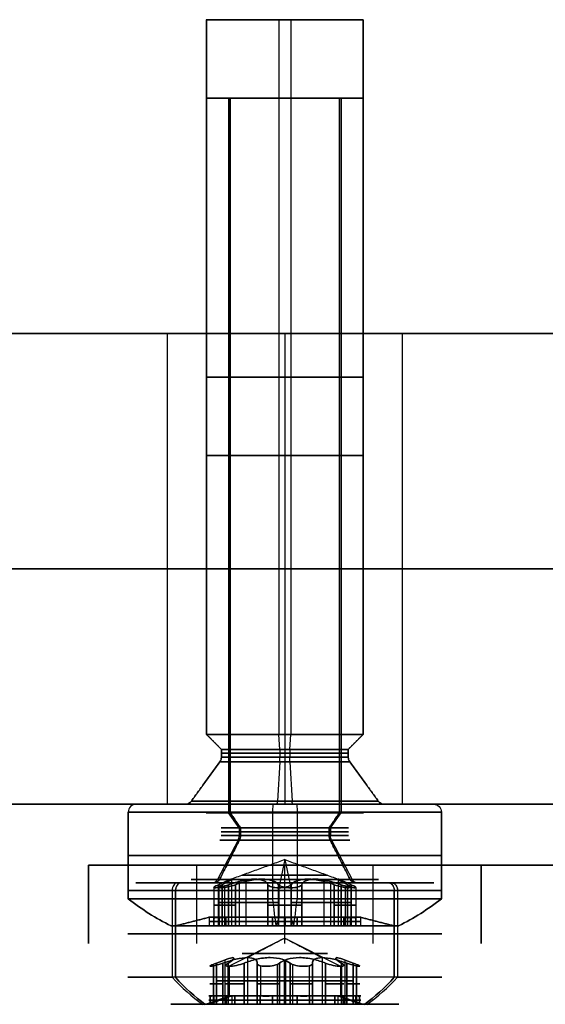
# Model space of a CAD drawing. Header units: millimetres. Extents: x -250 to 250, y -226 to 214.
# Tile 172 of 240: x 17 to 30, y -159 to -134. Entities that reach past the tile are written whole.
import ezdxf

# ---------------------------------------------------------------- set-up
doc = ezdxf.new("R2010")
doc.units = ezdxf.units.MM
doc.layers.add('Livello 01', color=7, linetype='Continuous')

# ---------------------------------------------------------------- blocks, each defined once
blk = doc.blocks.new('MCP139A01_04_configurazione K-ARRAY')
at = {"layer": 'Livello 01', "color": 254, "true_color": 0xcad1ee}
for p, q in [((74.2, 109.85, 2), (74.2, 109.85)), ((74.2, 105.35, 2), (74.2, 105.35)), ((74.2, 39.85, 2), (74.2, 39.85)), ((74.2, 35.35, 2), (74.2, 35.35)), ((79.2, 0), (0.843, 0)), ((79.2, 0), (79.2, 0, 2)), ((74.2, -35.15, 2), (74.2, -35.15)), ((74.2, -39.65, 2), (74.2, -39.65)), ((74.2, -105.15, 2), (74.2, -105.15)), ((74.2, -109.65, 2), (74.2, -109.65))]:
    blk.add_line(p, q, dxfattribs=at)
at = {"layer": 'Livello 01', "color": 254, "true_color": 0xcad1ee, "extrusion": (0, 0, -1)}
for centre, start, end in [((-69.2, 115), 90, 180), ((-69.2, -115), 180, 270)]:
    blk.add_arc(centre, 10, start, end, dxfattribs=at)
at = {"layer": 'Livello 01', "color": 254, "true_color": 0xcad1ee}
for centre, start, end in [((74.2, 107.6), 0, 180), ((74.2, 107.6), 180, 0), ((74.2, 37.6), 0, 180), ((74.2, 37.6), 180, 0), ((74.2, -37.4), 0, 180), ((74.2, -37.4), 180, 0), ((74.2, -107.4), 0, 180), ((74.2, -107.4), 180, 0)]:
    blk.add_arc(centre, 2.25, start, end, dxfattribs=at)
for points in [[(-69.2, 125), (69.2, 125)], [(69.2, 125), (69.2, 125, 2)], [(79.2, 115), (79.2, -115)], [(79.2, 115, 2), (79.2, 115)], [(71.95, 107.6, 2), (71.95, 107.6)], [(76.45, 107.6), (76.45, 107.6, 2)], [(71.95, 37.6, 2), (71.95, 37.6)], [(76.45, 37.6), (76.45, 37.6, 2)], [(71.95, -37.4, 2), (71.95, -37.4)], [(76.45, -37.4), (76.45, -37.4, 2)], [(71.95, -107.4, 2), (71.95, -107.4)], [(76.45, -107.4), (76.45, -107.4, 2)], [(79.2, -115), (79.2, -115, 2)], [(69.2, -125), (-69.2, -125)], [(69.2, -125, 2), (69.2, -125)]]:
    blk.add_open_spline(points, degree=1, dxfattribs=at)
blk = doc.blocks.new('MCA139A01_04_MCA139A01VBS_05')
at = {"layer": 'Livello 01', "rotation": 360}
blk.add_blockref('MCP139A01_04_configurazione K-ARRAY', (0, 0), dxfattribs=at)
blk = doc.blocks.new('MCP141A18_01')
at = {"layer": 'Livello 01', "color": 253, "true_color": 0x999999}
blk.add_line((36, 100, 6), (36, -100, 6), dxfattribs=at)
for points in [[(36, 100), (36, -100)], [(36, -100, 12), (36, 100, 12)]]:
    blk.add_open_spline(points, degree=1, dxfattribs=at)
blk = doc.blocks.new('MCP141A19_02')
at = {"layer": 'Livello 01', "color": 253, "true_color": 0x999999}
for p, q in [((-100, 132, 6), (100, 132, 6)), ((-74.2, 110.4, 12), (-74.2, 110.4)), ((-74.2, 104.4, 12), (-74.2, 104.4)), ((-74.2, 40.4, 12), (-74.2, 40.4)), ((-74.2, 34.4, 12), (-74.2, 34.4)), ((-67.5, -20.75, 12), (-100, -20.75, 12)), ((-67.5, -20.75), (-100, -20.75)), ((-74.2, -34.4, 12), (-74.2, -34.4)), ((-74.2, -40.4, 12), (-74.2, -40.4)), ((-74.2, -104.4, 12), (-74.2, -104.4)), ((-74.2, -110.4, 12), (-74.2, -110.4)), ((100, -173.5, 6), (-100, -173.5, 6))]:
    blk.add_line(p, q, dxfattribs=at)
for centre, start, end in [((-74.2, 107.4, 12), 0, 180), ((-74.2, 107.4), 0, 180), ((-74.2, 107.4), 180, 0), ((-74.2, 37.4, 12), 0, 180), ((-74.2, 37.4), 0, 180), ((-74.2, 37.4), 180, 0), ((-74.2, -37.4, 12), 0, 180), ((-74.2, -37.4), 0, 180), ((-74.2, -37.4), 180, 0), ((-74.2, -107.4, 12), 0, 180), ((-74.2, -107.4), 0, 180), ((-74.2, -107.4), 180, 0)]:
    blk.add_arc(centre, 3, start, end, dxfattribs=at)
at = {"layer": 'Livello 01', "color": 253, "true_color": 0x999999, "extrusion": (0, 0, -1)}
for centre, start, end in [((74.2, 107.4, -6), 0, 180), ((74.2, 107.4, -12), 180, 0), ((74.2, 107.4, -6), 180, 0), ((74.2, 37.4, -6), 0, 180), ((74.2, 37.4, -12), 180, 0), ((74.2, 37.4, -6), 180, 0), ((74.2, -37.4, -6), 0, 180), ((74.2, -37.4, -12), 180, 0), ((74.2, -37.4, -6), 180, 0), ((74.2, -107.4, -6), 0, 180), ((74.2, -107.4, -12), 180, 0), ((74.2, -107.4, -6), 180, 0)]:
    blk.add_arc(centre, 3, start, end, dxfattribs=at)
at = {"layer": 'Livello 01', "color": 253, "true_color": 0x999999}
for points in [[(-100, 132, 12), (100, 132, 12)], [(-100, 132), (100, 132)], [(-77.2, 107.4, 12), (-77.2, 107.4)], [(-71.2, 107.4), (-71.2, 107.4, 12)], [(-77.2, 37.4, 12), (-77.2, 37.4)], [(-71.2, 37.4), (-71.2, 37.4, 12)], [(-77.2, -37.4, 12), (-77.2, -37.4)], [(-71.2, -37.4), (-71.2, -37.4, 12)], [(-77.2, -107.4, 12), (-77.2, -107.4)], [(-71.2, -107.4), (-71.2, -107.4, 12)], [(100, -173.5, 12), (-100, -173.5, 12)], [(100, -173.5), (-100, -173.5)]]:
    blk.add_open_spline(points, degree=1, dxfattribs=at)
blk = doc.blocks.new('VTM04X20BTIN0')
at = {"layer": 'Livello 01', "color": 250, "true_color": 0x333333}
for p, q in [((0, 4, 0.2), (0, 4, 2.41)), ((0, 2.55), (0, 3.8)), ((0, 2.787, 3.1), (0, 2.908, 3.1)), ((0, 1.975, 2.891), (0, 2.787, 3.1)), ((0, 1.66, -1.082), (0, 2.388, -0.082)), ((0, 1.621, -1.4), (0, 2, -1.779)), ((0, 2, -20), (0, 2, -1.779)), ((0, -2, -20), (0, 2, -20)), ((0, 1.975, 2.131), (0, 1.975, 2.891)), ((0, 0, 1.412), (0, 1.975, 2.131)), ((-0.875, 1.101, 3.1), (-0.875, 1.726, 3.1)), ((0, 1.621, -1.4), (0, 1.621, -1.2)), ((0.875, 1.101, 3.1), (0.875, 1.726, 3.1)), ((-1.268, 1.463, 3.1), (-0.396, 1.463, 3.1)), ((0.396, 1.463, 3.1), (1.268, 1.463, 3.1)), ((-1.451, 1.137, 2.083), (-1.451, 1.137, 3.1)), ((-1.082, 1.074, 1.967), (-1.082, 1.074, 3.1)), ((1.082, 1.074, 1.967), (1.082, 1.074, 3.1)), ((1.451, 1.137, 2.083), (1.451, 1.137, 3.1)), ((-1.752, -0.823, 3.1), (-1.752, 0.823, 3.1)), ((-1.751, 0.837, 2.118), (-1.751, 0.837, 2.882)), ((1.751, 0.837, 2.118), (1.751, 0.837, 2.882)), ((1.65, -0.613, 3.1), (1.65, 0.613, 3.1)), ((0, 0, 1.412), (0, -1.975, 2.131)), ((2.55, 0), (3.8, 0)), ((2.787, 0, 3.1), (2.908, 0, 3.1)), ((-3.8, 0), (-2.55, 0)), ((-2.908, 0, 3.1), (-2.787, 0, 3.1)), ((-2, 0, -20), (2, 0, -20)), ((-1.936, 0, 2.881), (-1.936, 0, 3.1)), ((-1.936, 0, 3.1), (-1.364, 0, 3.1)), ((1.364, 0, 3.1), (1.935, 0, 3.1)), ((-1.751, -0.838, 2.118), (-1.751, -0.838, 2.882)), ((1.751, -0.838, 2.118), (1.751, -0.838, 2.882)), ((-1.451, -1.138, 2.083), (-1.451, -1.138, 3.1)), ((-1.082, -1.074, 1.967), (-1.082, -1.074, 3.1)), ((-0.875, -1.726, 3.1), (-0.875, -1.101, 3.1)), ((0.875, -1.726, 3.1), (0.875, -1.101, 3.1)), ((1.082, -1.074, 1.967), (1.082, -1.074, 3.1)), ((1.451, -1.138, 2.083), (1.451, -1.138, 3.1)), ((-1.268, -1.463, 3.1), (-0.396, -1.463, 3.1)), ((0.396, -1.463, 3.1), (1.268, -1.463, 3.1)), ((0, -1.621, -1.4), (0, -2, -1.779)), ((0, -1.621, -1.4), (0, -1.621, -1.2)), ((0, -1.66, -1.082), (0, -2.388, -0.082)), ((0, -1.975, 2.891), (0, -2.787, 3.1)), ((0, -1.975, 2.131), (0, -1.975, 2.891)), ((0, -2, -20), (0, -2, -1.779)), ((0, -3.8), (0, -2.55)), ((0, -2.908, 3.1), (0, -2.787, 3.1)), ((0, -4, 0.2), (0, -4, 2.41))]:
    blk.add_line(p, q, dxfattribs=at)
for centre, radius, start, end in [((0, 0, 0.2), 4, 0, 180), ((0, 0, 2.41), 4, 90, 180), ((0, 0, 1.305), 4, 0, 180), ((0, 0), 3.8, 0, 180), ((0, 0), 2.55, 0, 180), ((0, 0, -1.779), 2, 0, 180), ((0, 0, -20), 2, 0, 180), ((0, 0, -10.889), 2, 0, 180), ((0, 0, 2.881), 1.935, 94.7362, 145.2638), ((0, 0, 2.991), 1.936, 94.7362, 145.2638), ((0, 1.675, 2.575), 0.3, 10.4154, 169.5846), ((0, 0, 2.881), 1.935, 34.7362, 85.2638), ((0, 0, 2.991), 1.936, 34.7362, 85.2638), ((0, 0, -1.082), 1.66, 0, 180), ((0, 0, -1.4), 1.621, 0, 180), ((0, 0, -1.3), 1.621, 0, 180), ((0, 0, -1.2), 1.621, 0, 180), ((-1.082, 1.874, 2.504), 0.8, 250.4154, 349.5846), ((1.082, 1.874, 2.504), 0.8, 190.4154, 289.5846), ((-1.451, 0.837, 2.575), 0.3, 70.4154, 229.5846), ((0, 0, 1.808), 1.086, 0, 180), ((1.451, 0.837, 2.575), 0.3, 310.4154, 109.5846), ((0, 0, 2.881), 1.935, 154.7362, 180), ((0, 0, 2.991), 1.936, 154.7362, 205.2638), ((0, 0, 2.881), 1.935, 360, 25.2638), ((0, 0, 2.991), 1.936, 0, 25.2638), ((-2.164, 0, 2.504), 0.8, 0, 49.5846), ((2.164, 0, 2.504), 0.8, 130.4154, 180), ((0, 0, 0.2), 4, 180, 0), ((0, 0, 1.305), 4, 180, 0), ((0, 0), 3.8, 180, 0), ((0, 0), 2.55, 180, 0), ((0, 0), 2.55, 180, 0), ((0, 0, -10.889), 2, 180, 0), ((0, 0, -1.082), 1.66, 180, 0), ((0, 0, -1.3), 1.621, 180, 0), ((0, 0, 1.808), 1.086, 180, 0), ((0, 0, 2.881), 1.936, 334.7362, 0), ((0, 0, 2.991), 1.936, 334.7362, 0), ((0, 0, 2.41), 4, 180, 270), ((0, 0, -20), 2, 180, 0), ((0, 0, 2.881), 1.935, 180, 205.2638), ((-2.164, 0, 2.504), 0.8, 310.4154, 0), ((2.164, 0, 2.504), 0.8, 180, 229.5846), ((-1.451, -0.838, 2.575), 0.3, 130.4154, 289.5846), ((1.451, -0.838, 2.575), 0.3, 250.4154, 49.5846), ((0, 0, 2.881), 1.936, 214.7362, 265.2638), ((0, 0, 2.991), 1.936, 214.7362, 265.2638), ((-1.082, -1.874, 2.504), 0.8, 10.4154, 109.5846), ((0, 0, 2.881), 1.936, 274.7362, 325.2638), ((0, 0, 2.991), 1.936, 274.7362, 325.2638), ((1.082, -1.874, 2.504), 0.8, 70.4154, 169.5846), ((0, -1.675, 2.575), 0.3, 190.4154, 349.5846)]:
    blk.add_arc(centre, radius, start, end, dxfattribs=at)
at = {"layer": 'Livello 01', "color": 250, "true_color": 0x333333, "extrusion": (-1, 0, 0)}
for centre, radius, start, end in [((0, -2.713), 6.5, 116.5761, 127.9799), ((0, -2.713), 6.5, 116.5761, 127.9799), ((1.821, -1.2), 0.2, 143.9126, 180), ((2.55, -0.2), 0.2, 90, 143.9126), ((0, -2.713), 6.5, 52.0201, 63.4239), ((0, -2.713), 6.5, 52.0201, 63.4239), ((3.8, 0.2), 0.2, 270, 0)]:
    blk.add_arc(centre, radius, start, end, dxfattribs=at)
at = {"layer": 'Livello 01', "color": 250, "true_color": 0x333333, "extrusion": (0, 0, -1)}
for centre, radius, start, end in [((0, 0, -2.41), 4, 90, 180), ((0, 0, -3.1), 2.908, 270, 90), ((0, 0, -3.1), 2.787, 360, 180), ((0, 0, -3.1), 2.908, 90, 270), ((0, 0), 2.55, 360, 180), ((0, 0, 0.082), 2.388, 360, 180), ((0, 0, -3.1), 1.935, 34.7362, 85.2638), ((0, 1.675, -3.1), 0.3, 10.4154, 57.8119), ((0, 1.675, -3.1), 0.3, 122.1881, 169.5846), ((0, 0, -3.1), 1.935, 94.7362, 145.2638), ((0, 0, 1.2), 1.621, 360, 180), ((1.082, 1.874, -3.1), 0.8, 190.4154, 289.5846), ((-1.082, 1.874, -3.1), 0.8, 250.4154, 349.5846), ((1.451, 0.837, -3.1), 0.3, 62.1881, 109.5846), ((-1.451, 0.837, -3.1), 0.3, 70.4154, 117.8119), ((0, 0, -3.1), 1.935, 334.7362, 25.2638), ((1.451, 0.837, -3.1), 0.3, 310.4154, 357.8119), ((-1.451, 0.837, -3.1), 0.3, 182.1881, 229.5846), ((0, 0, -3.1), 1.935, 154.7362, 180), ((2.164, 0, -3.1), 0.8, 130.4154, 180), ((-2.164, 0, -3.1), 0.8, 360, 49.5846), ((0, 0, -3.1), 2.787, 180, 360), ((0, 0, 0.082), 2.388, 180, 360), ((0, 0, 1.779), 2, 180, 360), ((0, 0, 1.2), 1.621, 180, 360), ((0, 0, 1.4), 1.621, 180, 360), ((0, 0, -2.41), 4, 180, 270), ((0, 0, -3.1), 1.936, 180, 205.2638), ((2.164, 0, -3.1), 0.8, 180, 229.5846), ((-2.164, 0, -3.1), 0.8, 310.4154, 0), ((1.451, -0.838, -3.1), 0.3, 2.1881, 49.5846), ((-1.451, -0.838, -3.1), 0.3, 130.4154, 177.8119), ((1.451, -0.838, -3.1), 0.3, 250.4154, 297.8119), ((0, 0, -3.1), 1.936, 274.7362, 325.2638), ((1.082, -1.874, -3.1), 0.8, 70.4154, 169.5846), ((0, 0, -3.1), 1.936, 214.7362, 265.2638), ((-1.082, -1.874, -3.1), 0.8, 10.4154, 109.5846), ((-1.451, -0.838, -3.1), 0.3, 242.1881, 289.5846), ((0, -1.675, -3.1), 0.3, 302.1881, 349.5846), ((0, -1.675, -3.1), 0.3, 190.4154, 237.8119)]:
    blk.add_arc(centre, radius, start, end, dxfattribs=at)
at = {"layer": 'Livello 01', "color": 250, "true_color": 0x333333, "extrusion": (1, 0, 0)}
for centre, start, end in [((3.8, 0.2), 270, 0), ((2.55, -0.2), 90, 143.9126), ((1.821, -1.2), 143.9126, 180)]:
    blk.add_arc(centre, 0.2, start, end, dxfattribs=at)
at = {"layer": 'Livello 01', "color": 250, "true_color": 0x333333, "extrusion": (0, -1, 0)}
for centre, radius, start, end in [((0, -2.713), 6.5, 116.5761, 127.9799), ((1.821, -1.2), 0.2, 143.9126, 180), ((2.55, -0.2), 0.2, 90, 143.9126), ((0, -2.713), 6.5, 52.0201, 63.4239), ((3.8, 0.2), 0.2, 270, 360), ((-2.55, -0.2), 0.2, 36.0874, 90), ((-1.821, -1.2), 0.2, 0, 36.0874)]:
    blk.add_arc(centre, radius, start, end, dxfattribs=at)
at = {"layer": 'Livello 01', "color": 250, "true_color": 0x333333, "extrusion": (0, 1, 0)}
blk.add_arc((3.8, 0.2), 0.2, 270, 0, dxfattribs=at)
at = {"layer": 'Livello 01', "color": 250, "true_color": 0x333333}
for points, knots in [([(0.295, 1.729, 2.051), (0.283, 1.796, 2.074), (0.247, 1.858, 2.094), (0.141, 1.949, 2.123), (0.071, 1.975, 2.131), (-0.072, 1.975, 2.131), (-0.141, 1.949, 2.123), (-0.248, 1.858, 2.094), (-0.283, 1.796, 2.074), (-0.295, 1.729, 2.051)], [0, 0, 0, 0, 0.2175552, 0.2175552, 0.4351104, 0.4351104, 0.6526656, 0.6526656, 0.8702209, 0.8702209, 0.8702209, 0.8702209]), ([(-0.16, 1.929, 2.881), (-0.112, 1.959, 2.888), (-0.056, 1.975, 2.891), (0.056, 1.975, 2.891), (0.112, 1.959, 2.888), (0.16, 1.929, 2.881)], [0, 0, 0, 0, 0.1712364, 0.1712364, 0.3424729, 0.3424729, 0.3424729, 0.3424729]), ([(-1.35, 1.12, 2.051), (-1.244, 1.082, 2.012), (-1.13, 1.067, 1.977), (-0.898, 1.087, 1.924), (-0.782, 1.123, 1.908), (-0.579, 1.241, 1.909), (-0.49, 1.323, 1.925), (-0.359, 1.512, 1.977), (-0.315, 1.618, 2.012), (-0.295, 1.729, 2.051)], [-1.432609, -1.432609, -1.432609, -1.432609, -1.074457, -1.074457, -0.716305, -0.716305, -0.358152, -0.358152, 0, 0, 0, 0]), ([(0.295, 1.729, 2.051), (0.315, 1.618, 2.012), (0.359, 1.512, 1.977), (0.492, 1.321, 1.924), (0.581, 1.239, 1.908), (0.785, 1.122, 1.909), (0.901, 1.086, 1.925), (1.13, 1.067, 1.977), (1.244, 1.082, 2.012), (1.35, 1.12, 2.051)], [-1.432609, -1.432609, -1.432609, -1.432609, -1.074457, -1.074457, -0.716305, -0.716305, -0.358152, -0.358152, 0, 0, 0, 0]), ([(-1.35, 1.12, 2.051), (-1.414, 1.143, 2.074), (-1.486, 1.143, 2.094), (-1.617, 1.097, 2.123), (-1.675, 1.049, 2.131), (-1.746, 0.925, 2.131), (-1.758, 0.852, 2.123), (-1.733, 0.714, 2.094), (-1.697, 0.653, 2.074), (-1.645, 0.609, 2.051)], [0, 0, 0, 0, 0.2175552, 0.2175552, 0.4351104, 0.4351104, 0.6526656, 0.6526656, 0.8702209, 0.8702209, 0.8702209, 0.8702209]), ([(-1.75, 0.826, 2.881), (-1.753, 0.882, 2.888), (-1.739, 0.939, 2.891), (-1.683, 1.036, 2.891), (-1.64, 1.077, 2.888), (-1.591, 1.103, 2.881)], [0, 0, 0, 0, 0.1712364, 0.1712364, 0.3424729, 0.3424729, 0.3424729, 0.3424729]), ([(1.645, 0.609, 2.051), (1.697, 0.653, 2.074), (1.733, 0.715, 2.094), (1.758, 0.852, 2.123), (1.746, 0.926, 2.131), (1.674, 1.05, 2.131), (1.617, 1.097, 2.123), (1.485, 1.144, 2.094), (1.414, 1.143, 2.074), (1.35, 1.12, 2.051)], [0, 0, 0, 0, 0.2175552, 0.2175552, 0.4351104, 0.4351104, 0.6526656, 0.6526656, 0.8702209, 0.8702209, 0.8702209, 0.8702209]), ([(1.591, 1.103, 2.881), (1.64, 1.077, 2.888), (1.682, 1.036, 2.891), (1.738, 0.939, 2.891), (1.753, 0.882, 2.888), (1.75, 0.826, 2.881)], [0, 0, 0, 0, 0.1712364, 0.1712364, 0.3424729, 0.3424729, 0.3424729, 0.3424729]), ([(-1.364, 0, 1.909), (-1.364, 0.118, 1.909), (-1.391, 0.236, 1.925), (-1.489, 0.444, 1.977), (-1.559, 0.536, 2.012), (-1.645, 0.609, 2.051)], [-0.7162915, -0.7162915, -0.7162915, -0.7162915, -0.3581457, -0.3581457, 0, 0, 0, 0]), ([(1.645, 0.609, 2.051), (1.559, 0.536, 2.012), (1.489, 0.445, 1.977), (1.39, 0.235, 1.924), (1.364, 0.117, 1.909), (1.364, 0, 1.909)], [-0.7163168, -0.7163168, -0.7163168, -0.7163168, -0.3581584, -0.3581584, 0, 0, 0, 0]), ([(-1.645, -0.609, 2.051), (-1.559, -0.536, 2.012), (-1.489, -0.445, 1.977), (-1.39, -0.235, 1.924), (-1.364, -0.117, 1.909), (-1.364, 0, 1.909)], [-0.7163168, -0.7163168, -0.7163168, -0.7163168, -0.3581584, -0.3581584, 0, 0, 0, 0]), ([(1.364, 0, 1.909), (1.364, -0.118, 1.909), (1.391, -0.236, 1.925), (1.489, -0.444, 1.977), (1.559, -0.536, 2.012), (1.645, -0.609, 2.051)], [-0.7162915, -0.7162915, -0.7162915, -0.7162915, -0.3581457, -0.3581457, 0, 0, 0, 0]), ([(-1.35, -1.12, 2.051), (-1.414, -1.143, 2.074), (-1.485, -1.144, 2.094), (-1.617, -1.097, 2.123), (-1.674, -1.05, 2.131), (-1.746, -0.926, 2.131), (-1.758, -0.852, 2.123), (-1.733, -0.715, 2.094), (-1.697, -0.653, 2.074), (-1.645, -0.609, 2.051)], [-0.8702209, -0.8702209, -0.8702209, -0.8702209, -0.6526656, -0.6526656, -0.4351104, -0.4351104, -0.2175552, -0.2175552, 0, 0, 0, 0]), ([(1.645, -0.609, 2.051), (1.697, -0.653, 2.074), (1.733, -0.714, 2.094), (1.758, -0.852, 2.123), (1.746, -0.925, 2.131), (1.675, -1.049, 2.131), (1.617, -1.097, 2.123), (1.486, -1.143, 2.094), (1.414, -1.143, 2.074), (1.35, -1.12, 2.051)], [-0.8702209, -0.8702209, -0.8702209, -0.8702209, -0.6526656, -0.6526656, -0.4351104, -0.4351104, -0.2175552, -0.2175552, 0, 0, 0, 0]), ([(-1.75, -0.826, 2.881), (-1.753, -0.882, 2.888), (-1.738, -0.939, 2.891), (-1.682, -1.036, 2.891), (-1.64, -1.077, 2.888), (-1.591, -1.103, 2.881)], [-0.3424729, -0.3424729, -0.3424729, -0.3424729, -0.1712364, -0.1712364, 0, 0, 0, 0]), ([(1.591, -1.103, 2.881), (1.64, -1.077, 2.888), (1.683, -1.036, 2.891), (1.739, -0.939, 2.891), (1.753, -0.882, 2.888), (1.75, -0.826, 2.881)], [-0.3424729, -0.3424729, -0.3424729, -0.3424729, -0.1712364, -0.1712364, 0, 0, 0, 0]), ([(-0.295, -1.729, 2.051), (-0.315, -1.618, 2.012), (-0.359, -1.512, 1.977), (-0.492, -1.321, 1.924), (-0.581, -1.239, 1.908), (-0.785, -1.122, 1.909), (-0.901, -1.086, 1.925), (-1.13, -1.067, 1.977), (-1.244, -1.082, 2.012), (-1.35, -1.12, 2.051)], [-1.432609, -1.432609, -1.432609, -1.432609, -1.074457, -1.074457, -0.716305, -0.716305, -0.358152, -0.358152, 0, 0, 0, 0]), ([(1.35, -1.12, 2.051), (1.244, -1.082, 2.012), (1.13, -1.067, 1.977), (0.898, -1.087, 1.924), (0.782, -1.123, 1.908), (0.579, -1.241, 1.909), (0.49, -1.323, 1.925), (0.359, -1.512, 1.977), (0.315, -1.618, 2.012), (0.295, -1.729, 2.051)], [-1.432609, -1.432609, -1.432609, -1.432609, -1.074457, -1.074457, -0.716305, -0.716305, -0.358152, -0.358152, 0, 0, 0, 0]), ([(0.295, -1.729, 2.051), (0.283, -1.796, 2.074), (0.248, -1.858, 2.094), (0.141, -1.949, 2.123), (0.072, -1.975, 2.131), (-0.071, -1.975, 2.131), (-0.141, -1.949, 2.123), (-0.247, -1.858, 2.094), (-0.283, -1.796, 2.074), (-0.295, -1.729, 2.051)], [-0.8702209, -0.8702209, -0.8702209, -0.8702209, -0.6526656, -0.6526656, -0.4351104, -0.4351104, -0.2175552, -0.2175552, 0, 0, 0, 0]), ([(-0.16, -1.929, 2.881), (-0.112, -1.959, 2.888), (-0.056, -1.975, 2.891), (0.056, -1.975, 2.891), (0.112, -1.959, 2.888), (0.16, -1.929, 2.881)], [-0.3424729, -0.3424729, -0.3424729, -0.3424729, -0.1712364, -0.1712364, 0, 0, 0, 0])]:
    blk.add_open_spline(points, degree=3, knots=knots, dxfattribs=at)
for points in [[(-0.16, 1.929, 3.1), (-0.16, 1.929, 2.881)], [(0.16, 1.929, 2.881), (0.16, 1.929, 3.1)], [(-0.295, 1.729, 2.051), (-0.295, 1.729, 3.1)], [(0.295, 1.729, 3.1), (0.295, 1.729, 2.051)], [(-1.591, 1.103, 2.881), (-1.591, 1.103, 3.1)], [(-1.35, 1.12, 3.1), (-1.35, 1.12, 2.051)], [(1.35, 1.12, 2.051), (1.35, 1.12, 3.1)], [(1.591, 1.103, 3.1), (1.591, 1.103, 2.881)], [(-1.75, 0.826, 3.1), (-1.75, 0.826, 2.881)], [(1.75, 0.826, 2.881), (1.75, 0.826, 3.1)], [(-1.645, 0.609, 2.051), (-1.645, 0.609, 3.1)], [(1.645, 0.609, 3.1), (1.645, 0.609, 2.051)], [(0, 0, 1.412), (-1.364, 0, 1.909)], [(0, 0, 1.412), (1.364, 0, 1.909)], [(1.621, 0, -1.2), (1.621, 0, -1.4)], [(1.621, 0, -1.4), (2, 0, -1.779)], [(2.388, 0, -0.082), (1.66, 0, -1.082)], [(1.935, 0, 2.881), (1.935, 0, 3.1)], [(1.935, 0, 2.881), (2.787, 0, 3.1)], [(2, 0, -1.779), (2, 0, -20)], [(4, 0, 2.41), (4, 0, 0.2)], [(-4, 0, 0.2), (-4, 0, 2.41)], [(-2.787, 0, 3.1), (-1.936, 0, 2.881)], [(-1.66, 0, -1.082), (-2.388, 0, -0.082)], [(-2, 0, -1.779), (-1.621, 0, -1.4)], [(-2, 0, -20), (-2, 0, -1.779)], [(-1.621, 0, -1.4), (-1.621, 0, -1.2)], [(-1.364, 0, 1.909), (-1.364, 0, 3.1)], [(1.364, 0, 1.909), (1.364, 0, 3.1)], [(-1.645, -0.609, 3.1), (-1.645, -0.609, 2.051)], [(1.645, -0.609, 2.051), (1.645, -0.609, 3.1)], [(-1.75, -0.826, 2.881), (-1.75, -0.826, 3.1)], [(1.75, -0.826, 3.1), (1.75, -0.826, 2.881)], [(-1.591, -1.103, 3.1), (-1.591, -1.103, 2.881)], [(-1.35, -1.12, 2.051), (-1.35, -1.12, 3.1)], [(1.35, -1.12, 3.1), (1.35, -1.12, 2.051)], [(1.591, -1.103, 2.881), (1.591, -1.103, 3.1)], [(-0.295, -1.729, 3.1), (-0.295, -1.729, 2.051)], [(0.295, -1.729, 2.051), (0.295, -1.729, 3.1)], [(-0.16, -1.929, 2.881), (-0.16, -1.929, 3.1)], [(0.16, -1.929, 3.1), (0.16, -1.929, 2.881)]]:
    blk.add_open_spline(points, degree=1, dxfattribs=at)

msp = doc.modelspace()

# ---------------------------------------------------------------- block references
at = {"layer": 'Livello 01', "extrusion": (2.23479e-16, -1, 7.42586e-17), "rotation": 184.4888724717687}
msp.add_blockref('VTM04X20BTIN0', (23.8, 121.07, 153.97), dxfattribs=at)
at = {"layer": 'Livello 01', "extrusion": (2.23479e-16, -1, -1.40773e-16), "rotation": 355.5111275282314}
msp.add_blockref('VTM04X20BTIN0', (23.8, 195.87, 153.97), dxfattribs=at)
at = {"layer": 'Livello 01', "extrusion": (4.26495e-17, -1, 1.99463e-16), "rotation": 225.8497467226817}
msp.add_blockref('VTM04X20BTIN0', (23.8, 265.87, 155.97), dxfattribs=at)
at = {"layer": 'Livello 01', "extrusion": (4.26495e-17, -1, -2.65978e-16), "rotation": 314.1502532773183}
msp.add_blockref('VTM04X20BTIN0', (23.8, 51.07, 155.97), dxfattribs=at)
at = {"layer": 'Livello 01', "extrusion": (5.50078e-17, -1, 1.82424e-16), "rotation": 206.0547282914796}
msp.add_blockref('VTM04X20BTIN0', (34.8, 278.97, 155.97), dxfattribs=at)
at = {"layer": 'Livello 01', "extrusion": (5.50078e-17, -1, -2.48939e-16), "rotation": 333.9452717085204}
msp.add_blockref('VTM04X20BTIN0', (34.8, 37.97, 155.97), dxfattribs=at)
at = {"layer": 'Livello 01', "extrusion": (-1.38778e-16, 2.22045e-16, -1), "rotation": 90}
msp.add_blockref('MCP141A18_01', (-98, -177.97, -26.47), dxfattribs=at)
at = {"layer": 'Livello 01', "extrusion": (-2.22045e-16, 1, 3.32574e-17), "rotation": 180}
msp.add_blockref('MCP141A19_02', (-98, 158.47, -153.97), dxfattribs=at)
at = {"layer": 'Livello 01', "extrusion": (4.996e-16, -1, -3.32574e-17), "rotation": 180}
msp.add_blockref('MCA139A01_04_MCA139A01VBS_05', (98, 158.47, 155.52), dxfattribs=at)

doc.saveas('drawing.dxf')
